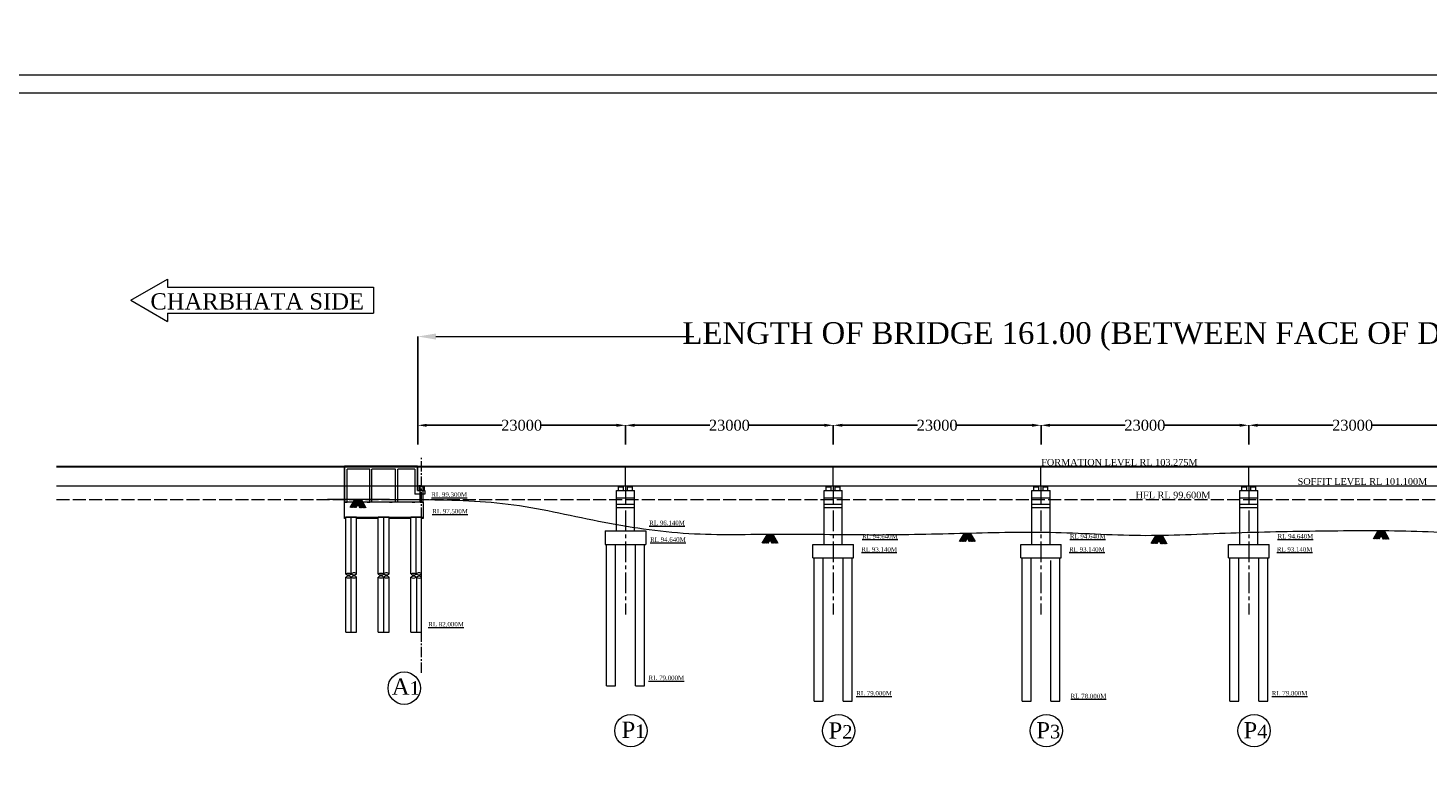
# Model space of a CAD drawing. Header units: millimetres. Extents: x -20950785 to 389010297, y -11535949 to 14056629.
# Tile 246 of 256: x 13360197 to 13515200, y -1504993 to -1423557. Entities that reach past the tile are written whole.
import ezdxf

# ---------------------------------------------------------------- set-up
doc = ezdxf.new("R2010")
doc.units = ezdxf.units.MM
doc.header["$LTSCALE"] = 60
doc.header["$MEASUREMENT"] = 0
doc.linetypes.add('ACAD_ISO02W100', pattern=[15, 12, -3])
doc.linetypes.add('CENTER2', pattern=[28.575, 19.05, -3.175, 3.175, -3.175])
doc.layers.add('TEXT', color=7, linetype='Continuous')
doc.styles.add('PDF Arial Bold', font='times.ttf')
doc.styles.add('style1', font='txt.shx', dxfattribs={"height": 1})
doc.dimstyles.get("Standard").update_dxf_attribs({"dimtxt": 400, "dimasz": 215, "dimexe": 0.18, "dimexo": 0.0625, "dimgap": 0.09, "dimtad": 0, "dimtih": 1, "dimtoh": 1, "dimdec": 0, "dimzin": 4, "dimdsep": 46, "dimtxsty": 'Standard', "dimblk": 'OPEN90', "dimcen": 0, "dimadec": 0, "dimazin": 1, "dimtfac": 1, "dimtdec": 0, "dimtix": 1, "dimtofl": 0, "dimtmove": 0, "dimatfit": 3, "dimldrblk": 'OPEN30', "dimfxl": 1, "dimtolj": 1, "dimtzin": 0, "dimarcsym": 0})

# ---------------------------------------------------------------- blocks, each defined once
blk = doc.blocks.new('*D1215')
at = {"color": 0, "linetype": 'Continuous', "lineweight": -2, "ltscale": 2, "transparency": 16777216}
for p, q in [((13403353, -1469634), (13403353, -1457696)), ((13564353, -1469879), (13564353, -1457696))]:
    blk.add_line(p, q, dxfattribs=at)
at = {"color": 0, "linetype": 'Continuous', "lineweight": 0, "ltscale": 2, "transparency": 16777216}
for p, q in [((13405353, -1457696), (13433910, -1457696)), ((13562353, -1457696), (13533795, -1457696))]:
    blk.add_line(p, q, dxfattribs=at)
at = {"color": 0, "linetype": 'Continuous', "lineweight": 9, "ltscale": 2, "transparency": 16777216}
for points in [[(13405353, -1457362), (13405353, -1458029), (13403353, -1457696)], [(13562353, -1457362), (13562353, -1458029), (13564353, -1457696)]]:
    blk.add_solid(points, dxfattribs=at)
at = {"layer": 'Defpoints', "color": 0, "linetype": 'Continuous', "lineweight": 9, "ltscale": 2, "transparency": 16777216}
for p in [(13564353, -1457696), (13403353, -1469634), (13564353, -1469879)]:
    blk.add_point(p, dxfattribs=at)
at = {"color": 0, "linetype": 'Continuous', "lineweight": 9, "ltscale": 2, "transparency": 16777216, "insert": (13483853, -1457696), "char_height": 2000, "attachment_point": 5}
blk.add_mtext('\\A1;{\\fTimes New Roman|b0|i0|c0|p18;\\H1.2x;\\C256;LENGTH OF BRIDGE 161.00 (BETWEEN FACE OF DIRT WALL)}', dxfattribs=at)
blk = doc.blocks.new('*D1216')
at = {"color": 0, "linetype": 'Continuous', "lineweight": -2, "ltscale": 2, "transparency": 16777216}
for p, q in [((13403353, -1469634), (13403353, -1467516)), ((13404353, -1467516), (13412688, -1467516)), ((13425353, -1467516), (13417017, -1467516)), ((13426353, -1468982), (13426353, -1467516))]:
    blk.add_line(p, q, dxfattribs=at)
at = {"color": 0, "linetype": 'Continuous', "lineweight": 9, "ltscale": 2, "transparency": 16777216}
for points in [[(13404353, -1467349), (13404353, -1467682), (13403353, -1467516)], [(13425353, -1467349), (13425353, -1467682), (13426353, -1467516)]]:
    blk.add_solid(points, dxfattribs=at)
at = {"layer": 'Defpoints', "color": 0, "linetype": 'Continuous', "lineweight": 9, "ltscale": 2, "transparency": 16777216}
for p in [(13426353, -1467516), (13426353, -1468982), (13403353, -1469634)]:
    blk.add_point(p, dxfattribs=at)
at = {"color": 0, "linetype": 'Continuous', "lineweight": 9, "ltscale": 2, "transparency": 16777216, "insert": (13414853, -1467516), "char_height": 1000, "attachment_point": 5}
blk.add_mtext('\\A1;{\\fTimes New Roman|b0|i0|c0|p18;\\H1.2x;\\C256;23000 }', dxfattribs=at)
blk = doc.blocks.new('*D1217')
at = {"color": 0, "linetype": 'Continuous', "lineweight": -2, "ltscale": 2, "transparency": 16777216}
for p, q in [((13426353, -1469634), (13426353, -1467516)), ((13427353, -1467516), (13435688, -1467516)), ((13448353, -1467516), (13440017, -1467516)), ((13449353, -1468982), (13449353, -1467516))]:
    blk.add_line(p, q, dxfattribs=at)
at = {"color": 0, "linetype": 'Continuous', "lineweight": 9, "ltscale": 2, "transparency": 16777216}
for points in [[(13427353, -1467349), (13427353, -1467682), (13426353, -1467516)], [(13448353, -1467349), (13448353, -1467682), (13449353, -1467516)]]:
    blk.add_solid(points, dxfattribs=at)
at = {"layer": 'Defpoints', "color": 0, "linetype": 'Continuous', "lineweight": 9, "ltscale": 2, "transparency": 16777216}
for p in [(13449353, -1467516), (13449353, -1468982), (13426353, -1469634)]:
    blk.add_point(p, dxfattribs=at)
at = {"color": 0, "linetype": 'Continuous', "lineweight": 9, "ltscale": 2, "transparency": 16777216, "insert": (13437853, -1467516), "char_height": 1000, "attachment_point": 5}
blk.add_mtext('\\A1;{\\fTimes New Roman|b0|i0|c0|p18;\\H1.2x;\\C256;23000 }', dxfattribs=at)
blk = doc.blocks.new('*D1218')
at = {"color": 0, "linetype": 'Continuous', "lineweight": -2, "ltscale": 2, "transparency": 16777216}
for p, q in [((13449353, -1469634), (13449353, -1467516)), ((13450353, -1467516), (13458688, -1467516)), ((13471353, -1467516), (13463017, -1467516)), ((13472353, -1468982), (13472353, -1467516))]:
    blk.add_line(p, q, dxfattribs=at)
at = {"color": 0, "linetype": 'Continuous', "lineweight": 9, "ltscale": 2, "transparency": 16777216}
for points in [[(13450353, -1467349), (13450353, -1467682), (13449353, -1467516)], [(13471353, -1467349), (13471353, -1467682), (13472353, -1467516)]]:
    blk.add_solid(points, dxfattribs=at)
at = {"layer": 'Defpoints', "color": 0, "linetype": 'Continuous', "lineweight": 9, "ltscale": 2, "transparency": 16777216}
for p in [(13472353, -1467516), (13472353, -1468982), (13449353, -1469634)]:
    blk.add_point(p, dxfattribs=at)
at = {"color": 0, "linetype": 'Continuous', "lineweight": 9, "ltscale": 2, "transparency": 16777216, "insert": (13460853, -1467516), "char_height": 1000, "attachment_point": 5}
blk.add_mtext('\\A1;{\\fTimes New Roman|b0|i0|c0|p18;\\H1.2x;\\C256;23000 }', dxfattribs=at)
blk = doc.blocks.new('*D1219')
at = {"color": 0, "linetype": 'Continuous', "lineweight": -2, "ltscale": 2, "transparency": 16777216}
for p, q in [((13472353, -1469634), (13472353, -1467516)), ((13473353, -1467516), (13481688, -1467516)), ((13494353, -1467516), (13486017, -1467516)), ((13495353, -1468982), (13495353, -1467516))]:
    blk.add_line(p, q, dxfattribs=at)
at = {"color": 0, "linetype": 'Continuous', "lineweight": 9, "ltscale": 2, "transparency": 16777216}
for points in [[(13473353, -1467349), (13473353, -1467682), (13472353, -1467516)], [(13494353, -1467349), (13494353, -1467682), (13495353, -1467516)]]:
    blk.add_solid(points, dxfattribs=at)
at = {"layer": 'Defpoints', "color": 0, "linetype": 'Continuous', "lineweight": 9, "ltscale": 2, "transparency": 16777216}
for p in [(13495353, -1467516), (13495353, -1468982), (13472353, -1469634)]:
    blk.add_point(p, dxfattribs=at)
at = {"color": 0, "linetype": 'Continuous', "lineweight": 9, "ltscale": 2, "transparency": 16777216, "insert": (13483853, -1467516), "char_height": 1000, "attachment_point": 5}
blk.add_mtext('\\A1;{\\fTimes New Roman|b0|i0|c0|p18;\\H1.2x;\\C256;23000 }', dxfattribs=at)
blk = doc.blocks.new('*D1220')
at = {"color": 0, "linetype": 'Continuous', "lineweight": -2, "ltscale": 2, "transparency": 16777216}
for p, q in [((13495353, -1469634), (13495353, -1467516)), ((13496353, -1467516), (13504688, -1467516)), ((13517353, -1467516), (13509017, -1467516)), ((13518353, -1468982), (13518353, -1467516))]:
    blk.add_line(p, q, dxfattribs=at)
at = {"color": 0, "linetype": 'Continuous', "lineweight": 9, "ltscale": 2, "transparency": 16777216}
for points in [[(13496353, -1467349), (13496353, -1467682), (13495353, -1467516)], [(13517353, -1467349), (13517353, -1467682), (13518353, -1467516)]]:
    blk.add_solid(points, dxfattribs=at)
at = {"layer": 'Defpoints', "color": 0, "linetype": 'Continuous', "lineweight": 9, "ltscale": 2, "transparency": 16777216}
for p in [(13518353, -1467516), (13518353, -1468982), (13495353, -1469634)]:
    blk.add_point(p, dxfattribs=at)
at = {"color": 0, "linetype": 'Continuous', "lineweight": 9, "ltscale": 2, "transparency": 16777216, "insert": (13506853, -1467516), "char_height": 1000, "attachment_point": 5}
blk.add_mtext('\\A1;{\\fTimes New Roman|b0|i0|c0|p18;\\H1.2x;\\C256;23000 }', dxfattribs=at)

msp = doc.modelspace()

# ---------------------------------------------------------------- hatches: boundary and pattern name
at = {"linetype": 'Continuous', "lineweight": 9, "ltscale": 2}
h = msp.add_hatch(dxfattribs=at)
h.set_pattern_fill('ANSI31')
h.set_pattern_definition([(45, (1333602.37923, 243431.41789), (-0.0883883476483, 0.0883883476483), [])])
h.paths.add_polyline_path([(13403782.55, -1474230.02), (13403607.55, -1474230.02), (13403607.55, -1474310.02), (13403782.55, -1474310.02)])
h.paths.add_polyline_path([(13403957.55, -1474230.02), (13403782.55, -1474230.02), (13403782.55, -1474310.02), (13403957.55, -1474310.02)])
h = msp.add_hatch(dxfattribs=at)
h.set_pattern_fill('ANSI31')
h.set_pattern_definition([(45, (3078237.55397, -406823.09052), (-0.0883883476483, 0.0883883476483), [])])
h.paths.add_polyline_path([(13426027.55, -1474230.02), (13425677.55, -1474230.02), (13425677.55, -1474310.02), (13426027.55, -1474310.02)])
h = msp.add_hatch(dxfattribs=at)
h.set_pattern_fill('ANSI31')
h.set_pattern_definition([(45, (3079237.55397, -406823.09052), (-0.0883883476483, 0.0883883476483), [])])
h.paths.add_polyline_path([(13427027.55, -1474230.02), (13426677.55, -1474230.02), (13426677.55, -1474310.02), (13427027.55, -1474310.02)])
h = msp.add_hatch(dxfattribs=at)
h.set_pattern_fill('ANSI31')
h.set_pattern_definition([(45, (3101237.55397, -406823.09052), (-0.0883883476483, 0.0883883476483), [])])
h.paths.add_polyline_path([(13449027.55, -1474230.02), (13448677.55, -1474230.02), (13448677.55, -1474310.02), (13449027.55, -1474310.02)])
h = msp.add_hatch(dxfattribs=at)
h.set_pattern_fill('ANSI31')
h.set_pattern_definition([(45, (3102237.55397, -406823.09052), (-0.0883883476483, 0.0883883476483), [])])
h.paths.add_polyline_path([(13450027.55, -1474230.02), (13449677.55, -1474230.02), (13449677.55, -1474310.02), (13450027.55, -1474310.02)])
h = msp.add_hatch(dxfattribs=at)
h.set_pattern_fill('ANSI31')
h.set_pattern_definition([(45, (3124237.55397, -406823.09052), (-0.0883883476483, 0.0883883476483), [])])
h.paths.add_polyline_path([(13472027.55, -1474230.02), (13471677.55, -1474230.02), (13471677.55, -1474310.02), (13472027.55, -1474310.02)])
h = msp.add_hatch(dxfattribs=at)
h.set_pattern_fill('ANSI31')
h.set_pattern_definition([(45, (3125237.55397, -406823.09052), (-0.0883883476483, 0.0883883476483), [])])
h.paths.add_polyline_path([(13473027.55, -1474230.02), (13472677.55, -1474230.02), (13472677.55, -1474310.02), (13473027.55, -1474310.02)])
h = msp.add_hatch(dxfattribs=at)
h.set_pattern_fill('ANSI31')
h.set_pattern_definition([(45, (3147237.55397, -406823.09052), (-0.0883883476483, 0.0883883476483), [])])
h.paths.add_polyline_path([(13495027.55, -1474230.02), (13494677.55, -1474230.02), (13494677.55, -1474310.02), (13495027.55, -1474310.02)])
h = msp.add_hatch(dxfattribs=at)
h.set_pattern_fill('ANSI31')
h.set_pattern_definition([(45, (3148237.55397, -406823.09052), (-0.0883883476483, 0.0883883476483), [])])
h.paths.add_polyline_path([(13496027.55, -1474230.02), (13495677.55, -1474230.02), (13495677.55, -1474310.02), (13496027.55, -1474310.02)])
at = {"linetype": 'Continuous', "lineweight": 9}
h = msp.add_hatch(dxfattribs=at)
h.set_pattern_fill('AR-CONC', scale=25, style=0)
h.set_pattern_definition([(50, (13385210.53, -1521783.05), (179.31505, -15.68803), [18.75, -206.25]), (355, (13385210.53, -1521783.05), (-34.6878, 188.048), [15, -165]), (100.4514, (13385225.47, -1521784.35), (144.62735, 172.3599), [15.93505, -175.2855]), (46.1842, (13385210.53, -1521733.05), (266.8103, -41.3798), [28.125, -309.375]), (96.6356, (13385232.76, -1521736.5), (233.6657, 243.5295), [23.9026, -262.9282]), (351.1842, (13385210.53, -1521733.05), (233.6655, 243.5297), [22.5, -247.5]), (21, (13385235.53, -1521745.55), (149.22676, -100.6547), [18.75, -206.25]), (326, (13385235.53, -1521745.55), (60.8288, 181.2875), [15, -165]), (71.4514, (13385247.96, -1521753.93), (210.05566, 80.6326), [15.93505, -175.2855]), (37.5, (13385210.53, -1521783.047), (3.03996, 83.22346), [0, -163, 0, -167.5, 0, -165.625]), (7.5, (13385210.53, -1521783.05), (65.76738, 98.60293), [0, -95.5, 0, -159.25, 0, -63.125]), (327.5, (13385154.78, -1521783.047), (133.45561, -5.63872), [0, -62.5, 0, -195, 0, -258.75]), (317.5, (13385129.78, -1521783.05), (145.79654, 25.02625), [0, -81.25, 0, -129.5, 0, -183.75])])
h.paths.add_polyline_path([(13398982.55, -1477730.02), (13396582.55, -1477730.02), (13396582.55, -1477830.02), (13398982.55, -1477830.02)])
h.paths.add_polyline_path([(13395382.55, -1477730.02), (13395232.55, -1477730.02), (13395232.55, -1477830.02), (13395382.55, -1477830.02)])
h.paths.add_polyline_path([(13402582.55, -1477730.02), (13400182.55, -1477730.02), (13400182.55, -1477830.02), (13402582.55, -1477830.02)])
h.paths.add_polyline_path([(13403932.55, -1477730.02), (13403782.55, -1477730.02), (13403782.55, -1477830.02), (13403932.55, -1477830.02)])

# ---------------------------------------------------------------- linework, layer by layer
for p, q in [((13371589.6, -1453684.06), (13375659.43, -1451334.34)), ((13375659.43, -1451334.34), (13375659.43, -1452244.06)), ((13375659.43, -1452244.06), (13398451.09, -1452244.06)), ((13371589.6, -1453684.06), (13375659.43, -1456033.77)), ((13375659.43, -1455124.06), (13398451.09, -1455124.06)), ((13375659.43, -1455124.06), (13375659.43, -1456033.77)), ((13425352.55, -1474730.02), (13427352.55, -1474730.02)), ((13425352.55, -1476230.02), (13425352.55, -1474730.02)), ((13425352.55, -1475530.02), (13427352.55, -1475530.02)), ((13425577.55, -1474730.02), (13425577.55, -1474310.02)), ((13426027.55, -1474310.02), (13426027.55, -1474230.02)), ((13426127.55, -1474730.02), (13426127.55, -1474310.02)), ((13426577.55, -1474730.02), (13426577.55, -1474310.02)), ((13427027.55, -1474310.02), (13427027.55, -1474230.02)), ((13427127.55, -1474730.02), (13427127.55, -1474310.02)), ((13427352.55, -1476230.02), (13427352.55, -1474730.02)), ((13448352.55, -1474730.02), (13450352.55, -1474730.02)), ((13448352.55, -1476230.02), (13448352.55, -1474730.02)), ((13448352.55, -1475530.02), (13450352.55, -1475530.02)), ((13448577.55, -1474730.02), (13448577.55, -1474310.02)), ((13449027.55, -1474310.02), (13449027.55, -1474230.02)), ((13449127.55, -1474730.02), (13449127.55, -1474310.02)), ((13449577.55, -1474730.02), (13449577.55, -1474310.02)), ((13450027.55, -1474310.02), (13450027.55, -1474230.02)), ((13450127.55, -1474730.02), (13450127.55, -1474310.02)), ((13450352.55, -1476230.02), (13450352.55, -1474730.02)), ((13471352.55, -1474730.02), (13473352.55, -1474730.02)), ((13471352.55, -1476230.02), (13471352.55, -1474730.02)), ((13471352.55, -1475530.02), (13473352.55, -1475530.02)), ((13471577.55, -1474730.02), (13471577.55, -1474310.02)), ((13472027.55, -1474310.02), (13472027.55, -1474230.02)), ((13472127.55, -1474730.02), (13472127.55, -1474310.02)), ((13472577.55, -1474730.02), (13472577.55, -1474310.02)), ((13473027.55, -1474310.02), (13473027.55, -1474230.02)), ((13473127.55, -1474730.02), (13473127.55, -1474310.02)), ((13473352.55, -1476230.02), (13473352.55, -1474730.02)), ((13494352.55, -1474730.02), (13496352.55, -1474730.02)), ((13494352.55, -1476230.02), (13494352.55, -1474730.02)), ((13494352.55, -1475530.02), (13496352.55, -1475530.02)), ((13494577.55, -1474730.02), (13494577.55, -1474310.02)), ((13495027.55, -1474310.02), (13495027.55, -1474230.02)), ((13495127.55, -1474730.02), (13495127.55, -1474310.02)), ((13495577.55, -1474730.02), (13495577.55, -1474310.02)), ((13496027.55, -1474310.02), (13496027.55, -1474230.02)), ((13496127.55, -1474730.02), (13496127.55, -1474310.02)), ((13496352.55, -1476230.02), (13496352.55, -1474730.02)), ((13425352.55, -1476230.02), (13427352.55, -1476230.02)), ((13425352.55, -1476630.02), (13427352.55, -1476630.02)), ((13448352.55, -1476230.02), (13450352.55, -1476230.02)), ((13448352.55, -1476630.02), (13450352.55, -1476630.02)), ((13471352.55, -1476230.02), (13473352.55, -1476230.02)), ((13471352.55, -1476630.02), (13473352.55, -1476630.02)), ((13494352.55, -1476230.02), (13496352.55, -1476230.02)), ((13494352.55, -1476630.02), (13496352.55, -1476630.02)), ((13424252.55, -1496330.02), (13424252.55, -1480690.02)), ((13425252.55, -1496330.02), (13425252.55, -1480690.02)), ((13427452.55, -1496330.02), (13427452.55, -1480690.02)), ((13428452.55, -1496330.02), (13428452.55, -1480690.02)), ((13447102.55, -1482190.02), (13447102.55, -1480690.02)), ((13451602.55, -1482190.02), (13451602.55, -1480690.02)), ((13470102.55, -1482190.02), (13470102.55, -1480690.02)), ((13474602.55, -1482190.02), (13474602.55, -1480690.02)), ((13493102.55, -1482190.02), (13493102.55, -1480690.02)), ((13497602.55, -1482190.02), (13497602.55, -1480690.02)), ((13447252.55, -1498030.02), (13447252.55, -1482190.02)), ((13448252.55, -1498030.02), (13448252.55, -1482190.02)), ((13450452.55, -1498030.02), (13450452.55, -1482190.02)), ((13451452.55, -1498030.02), (13451452.55, -1482190.02)), ((13470252.55, -1498030.02), (13470252.55, -1482190.02)), ((13471252.55, -1498030.02), (13471252.55, -1482190.02)), ((13473452.55, -1498030.02), (13473452.55, -1482490.02)), ((13474452.55, -1498030.02), (13474452.55, -1482190.02)), ((13493252.55, -1498030.02), (13493252.55, -1482190.02)), ((13494252.55, -1498030.02), (13494252.55, -1482190.02)), ((13496452.55, -1498030.02), (13496452.55, -1482190.02)), ((13497452.55, -1498030.02), (13497452.55, -1482190.02))]:
    msp.add_line(p, q, dxfattribs=at)
at = {"color": 7, "linetype": 'Continuous', "lineweight": 9, "ltscale": 2}
for p, q in [((13398451.09, -1452244.06), (13398451.09, -1455124.06)), ((13363352.55, -1472055.02), (13603352.55, -1472055.02)), ((13363352.55, -1472130.02), (13603352.55, -1472130.02)), ((13403332.55, -1472130.02), (13403332.55, -1472055.02)), ((13403352.55, -1472130.02), (13403352.55, -1472055.02)), ((13403352.55, -1472130.02), (13403352.55, -1472055.02)), ((13403372.55, -1472130.02), (13403372.55, -1472055.02)), ((13403372.55, -1474230.02), (13403372.55, -1472130.02)), ((13426332.55, -1472130.02), (13426332.55, -1472055.02)), ((13426352.55, -1472130.02), (13426352.55, -1472055.02)), ((13426352.55, -1474230.02), (13426352.55, -1472130.02)), ((13426372.55, -1472130.02), (13426372.55, -1472055.02)), ((13449332.55, -1472130.02), (13449332.55, -1472055.02)), ((13449352.55, -1472130.02), (13449352.55, -1472055.02)), ((13449352.55, -1474230.02), (13449352.55, -1472130.02)), ((13449372.55, -1472130.02), (13449372.55, -1472055.02)), ((13472332.55, -1472130.02), (13472332.55, -1472055.02)), ((13472352.55, -1472130.02), (13472352.55, -1472055.02)), ((13472352.55, -1474230.02), (13472352.55, -1472130.02)), ((13472372.55, -1472130.02), (13472372.55, -1472055.02)), ((13495332.55, -1472130.02), (13495332.55, -1472055.02)), ((13495352.55, -1472130.02), (13495352.55, -1472055.02)), ((13495352.55, -1474230.02), (13495352.55, -1472130.02)), ((13495372.55, -1472130.02), (13495372.55, -1472055.02)), ((13363352.55, -1474230.02), (13603352.55, -1474230.02)), ((13403807.55, -1474230.02), (13403457.55, -1474230.02)), ((13403807.55, -1474230.02), (13403457.55, -1474230.02)), ((13403607.55, -1474230.02), (13403957.55, -1474230.02)), ((13403607.55, -1474230.02), (13403607.55, -1474310.02)), ((13403957.55, -1474230.02), (13403957.55, -1474310.02)), ((13425577.55, -1474310.02), (13426127.55, -1474310.02)), ((13425677.55, -1474310.02), (13425677.55, -1474230.02)), ((13425677.55, -1474230.02), (13426027.55, -1474230.02)), ((13426027.55, -1474230.02), (13426677.55, -1474230.02)), ((13426577.55, -1474310.02), (13427127.55, -1474310.02)), ((13426677.55, -1474310.02), (13426677.55, -1474230.02)), ((13426677.55, -1474230.02), (13427027.55, -1474230.02)), ((13448577.55, -1474310.02), (13449127.55, -1474310.02)), ((13448677.55, -1474310.02), (13448677.55, -1474230.02)), ((13448677.55, -1474230.02), (13449027.55, -1474230.02)), ((13449577.55, -1474310.02), (13450127.55, -1474310.02)), ((13449677.55, -1474310.02), (13449677.55, -1474230.02)), ((13449677.55, -1474230.02), (13450027.55, -1474230.02)), ((13471577.55, -1474310.02), (13472127.55, -1474310.02)), ((13471677.55, -1474310.02), (13471677.55, -1474230.02)), ((13471677.55, -1474230.02), (13472027.55, -1474230.02)), ((13472577.55, -1474310.02), (13473127.55, -1474310.02)), ((13472677.55, -1474310.02), (13472677.55, -1474230.02)), ((13472677.55, -1474230.02), (13473027.55, -1474230.02)), ((13494577.55, -1474310.02), (13495127.55, -1474310.02)), ((13494677.55, -1474310.02), (13494677.55, -1474230.02)), ((13494677.55, -1474230.02), (13495027.55, -1474230.02)), ((13495577.55, -1474310.02), (13496127.55, -1474310.02)), ((13495677.55, -1474310.02), (13495677.55, -1474230.02)), ((13495677.55, -1474230.02), (13496027.55, -1474230.02)), ((13403932.55, -1476030.02), (13403932.55, -1477730.02)), ((13425352.55, -1479190.02), (13425352.55, -1476230.02)), ((13427352.55, -1479190.02), (13427352.55, -1476230.02)), ((13448352.55, -1480690.02), (13448352.55, -1476230.02)), ((13450352.55, -1480690.02), (13450352.55, -1476230.02)), ((13471352.55, -1480690.02), (13471352.55, -1476230.02)), ((13473352.55, -1480690.02), (13473352.55, -1476230.02)), ((13494352.55, -1480690.02), (13494352.55, -1476230.02)), ((13496352.55, -1480690.02), (13496352.55, -1476230.02)), ((13424102.55, -1479190.02), (13428602.55, -1479190.02)), ((13424102.55, -1479190.02), (13424102.55, -1480690.02)), ((13428602.55, -1479190.02), (13428602.55, -1480690.02)), ((13424102.55, -1480690.02), (13428602.55, -1480690.02)), ((13447102.55, -1480690.02), (13451602.55, -1480690.02)), ((13470102.55, -1480690.02), (13474602.55, -1480690.02)), ((13493102.55, -1480690.02), (13497602.55, -1480690.02)), ((13447102.55, -1482190.02), (13451602.55, -1482190.02)), ((13470102.55, -1482190.02), (13474602.55, -1482190.02)), ((13493102.55, -1482190.02), (13497602.55, -1482190.02)), ((13395382.55, -1490413.76), (13396582.55, -1490413.76)), ((13398982.55, -1490413.76), (13400182.55, -1490413.76)), ((13402582.55, -1490413.76), (13403782.55, -1490413.76)), ((13424252.55, -1496330.02), (13425252.55, -1496330.02)), ((13427452.55, -1496330.02), (13428452.55, -1496330.02)), ((13447252.55, -1498030.02), (13448252.55, -1498030.02)), ((13450452.55, -1498030.02), (13451452.55, -1498030.02)), ((13470252.55, -1498030.02), (13471252.55, -1498030.02)), ((13473452.55, -1498030.02), (13474452.55, -1498030.02)), ((13493252.55, -1498030.02), (13494252.55, -1498030.02)), ((13496452.55, -1498030.02), (13497452.55, -1498030.02))]:
    msp.add_line(p, q, dxfattribs=at)
at = {"color": 7, "linetype": 'Continuous', "lineweight": 9}
for p, q in [((13403032.55, -1472055.02), (13395232.55, -1472055.02)), ((13395232.55, -1472055.02), (13395232.55, -1472130.02)), ((13395232.55, -1472130.02), (13395232.55, -1476030.02)), ((13395232.55, -1476030.02), (13395232.55, -1472130.02)), ((13398032.55, -1472380.02), (13395532.55, -1472380.02)), ((13395532.55, -1476030.02), (13395532.55, -1472380.02)), ((13395532.55, -1473441.85), (13395532.55, -1472430.02)), ((13398032.55, -1476030.02), (13398032.55, -1472380.02)), ((13400882.55, -1472380.02), (13398282.55, -1472380.02)), ((13398282.55, -1476030.02), (13398282.55, -1472380.02)), ((13400882.55, -1476030.02), (13400882.55, -1472380.02)), ((13403032.55, -1472380.02), (13401132.55, -1472380.02)), ((13401132.55, -1476030.02), (13401132.55, -1472380.02)), ((13403332.55, -1472055.02), (13403032.55, -1472055.02)), ((13403032.55, -1472380.02), (13403032.55, -1475130.02)), ((13403332.55, -1472120.02), (13403332.55, -1472055.02)), ((13403332.55, -1474730.02), (13403332.55, -1472126.85)), ((13403372.55, -1472120.02), (13403372.55, -1472055.02)), ((13395532.55, -1476030.02), (13395532.55, -1473741.85)), ((13404132.55, -1475130.02), (13403032.55, -1475130.02)), ((13403332.55, -1474730.02), (13403707.55, -1474730.02)), ((13404082.55, -1474310.02), (13403482.55, -1474310.02)), ((13403482.55, -1474310.02), (13403482.55, -1474730.02)), ((13403632.55, -1476030.02), (13403632.55, -1474230.02)), ((13403707.55, -1474730.02), (13404132.55, -1474730.02)), ((13403932.55, -1476030.02), (13403932.55, -1474230.02)), ((13403932.55, -1476030.02), (13403932.55, -1474230.02)), ((13404082.55, -1474730.02), (13404082.55, -1474310.02)), ((13404132.55, -1474730.02), (13404132.55, -1475130.02)), ((13395232.55, -1476020.02), (13395532.55, -1476020.02)), ((13403932.55, -1476030.02), (13395232.55, -1476030.02)), ((13403932.55, -1476030.02), (13395232.55, -1476030.02)), ((13395232.55, -1477830.02), (13395232.55, -1476030.02)), ((13397732.55, -1476020.02), (13398032.55, -1476020.02)), ((13400232.55, -1476020.02), (13400532.55, -1476020.02)), ((13402732.55, -1476020.02), (13403032.55, -1476020.02)), ((13403632.55, -1476030.02), (13403932.55, -1476030.02)), ((13403932.55, -1477730.02), (13395232.55, -1477730.02)), ((13395232.55, -1477791.92), (13395232.55, -1477830.02)), ((13395382.55, -1477830.02), (13395232.55, -1477830.02)), ((13396582.55, -1477680.02), (13395382.55, -1477680.02)), ((13395382.55, -1483979.71), (13395382.55, -1477680.02)), ((13396582.55, -1483979.71), (13396582.55, -1477680.02)), ((13398982.55, -1477830.02), (13396582.55, -1477830.02)), ((13400182.55, -1477680.02), (13398982.55, -1477680.02)), ((13400182.55, -1477680.02), (13400182.55, -1477790.04)), ((13400182.55, -1483962.23), (13400182.55, -1477730.02)), ((13402582.55, -1477830.02), (13400182.55, -1477830.02)), ((13403782.55, -1477680.02), (13402582.55, -1477680.02)), ((13402582.55, -1483970.56), (13402582.55, -1477680.02)), ((13403782.55, -1483970.56), (13403782.55, -1477680.02)), ((13403932.55, -1477830.02), (13403782.55, -1477830.02)), ((13403932.55, -1477730.02), (13403932.55, -1477830.02)), ((13399582.55, -1482680.02), (13399582.55, -1481480.02)), ((13395382.55, -1490413.76), (13395382.55, -1484321.26)), ((13396582.55, -1490413.76), (13396582.55, -1484321.26)), ((13398982.55, -1490413.76), (13398982.55, -1484321.26)), ((13400182.55, -1490413.76), (13400182.55, -1484321.26)), ((13402582.55, -1490413.76), (13402582.55, -1484321.26)), ((13403782.55, -1490413.76), (13403782.55, -1484321.26)), ((13403782.55, -1488944.58), (13403782.55, -1488673.78))]:
    msp.add_line(p, q, dxfattribs=at)
at = {"linetype": 'CENTER2', "lineweight": 9}
msp.add_line((13403782.55, -1494901.58), (13403782.55, -1471111.08), dxfattribs=at)
at = {"linetype": 'CENTER2', "lineweight": 9, "ltscale": 2}
for p, q in [((13426352.55, -1474230.02), (13426352.55, -1476230.02)), ((13449352.55, -1474230.02), (13449352.55, -1476230.02)), ((13472352.55, -1474230.02), (13472352.55, -1476230.02)), ((13495352.55, -1474230.02), (13495352.55, -1476230.02)), ((13426352.55, -1476945.04), (13426352.55, -1488459.82)), ((13449352.55, -1476945.04), (13449352.55, -1488459.82)), ((13472352.55, -1476945.04), (13472352.55, -1488459.82)), ((13495352.55, -1476945.04), (13495352.55, -1488459.82))]:
    msp.add_line(p, q, dxfattribs=at)
at = {"color": 7, "linetype": 'ACAD_ISO02W100', "lineweight": 9, "ltscale": 2}
msp.add_line((13363352.55, -1475730.02), (13603352.55, -1475730.02), dxfattribs=at)
at = {"color": 7, "linetype": 'Continuous', "lineweight": 9, "ltscale": 20}
msp.add_line((13398982.55, -1483975.13), (13398982.55, -1477680.02), dxfattribs=at)
at = {"linetype": 'Continuous', "lineweight": 9, "ltscale": 2}
for p, q in [((13447252.55, -1498030.02), (13447252.55, -1497165.15)), ((13470252.55, -1498030.02), (13470252.55, -1497165.15)), ((13493252.55, -1498030.02), (13493252.55, -1497165.15))]:
    msp.add_line(p, q, dxfattribs=at)
at = {"color": 7, "linetype": 'Continuous', "lineweight": 9, "ltscale": 2}
for points in [[(13349894, -1428738.8), (13687270.2, -1428738.8), (13687270.2, -1668785), (13349894, -1668785)], [(13351894, -1430738.8), (13685270.2, -1430738.8), (13685270.2, -1666785), (13351894, -1666785)]]:
    msp.add_lwpolyline(points, close=True, dxfattribs=at)
for points in [[(13395867.07, -1476618.28), (13396412.41, -1475690.42), (13396935.64, -1476633)], [(13395923.54, -1476618.28), (13396468.88, -1475690.42), (13396992.11, -1476633)], [(13395988.79, -1476618.28), (13396534.13, -1475690.42), (13397057.36, -1476633)], [(13396059.47, -1476618.28), (13396604.81, -1475690.42), (13397128.04, -1476633)], [(13396128.35, -1476618.28), (13396673.69, -1475690.42), (13397196.92, -1476633)], [(13396191.78, -1476618.28), (13396737.12, -1475690.42), (13397260.35, -1476633)], [(13396266.09, -1476618.28), (13396811.43, -1475690.42), (13397334.66, -1476633)], [(13396322.28, -1476618.28), (13396867.62, -1475690.42), (13397390.85, -1476633)], [(13396396.59, -1476618.28), (13396941.93, -1475690.42), (13397465.16, -1476633)], [(13396461.84, -1476618.28), (13397007.18, -1475690.42), (13397530.41, -1476633)], [(13396523.46, -1476618.28), (13397068.8, -1475690.42), (13397592.03, -1476633)], [(13441496.19, -1480555.05), (13442041.53, -1479627.19), (13442564.76, -1480569.77)], [(13441552.67, -1480555.05), (13442098.01, -1479627.19), (13442621.24, -1480569.77)], [(13441617.91, -1480555.05), (13442163.25, -1479627.19), (13442686.48, -1480569.77)], [(13441688.6, -1480555.05), (13442233.94, -1479627.19), (13442757.17, -1480569.77)], [(13441757.47, -1480555.05), (13442302.81, -1479627.19), (13442826.04, -1480569.77)], [(13441820.91, -1480555.05), (13442366.25, -1479627.19), (13442889.48, -1480569.77)], [(13441895.22, -1480555.05), (13442440.56, -1479627.19), (13442963.79, -1480569.77)], [(13441951.4, -1480555.05), (13442496.74, -1479627.19), (13443019.98, -1480569.77)], [(13442025.71, -1480555.05), (13442571.05, -1479627.19), (13443094.29, -1480569.77)], [(13442090.96, -1480555.05), (13442636.3, -1479627.19), (13443159.53, -1480569.77)], [(13442152.58, -1480555.05), (13442697.92, -1479627.19), (13443221.16, -1480569.77)], [(13463321.42, -1480375.9), (13463866.76, -1479448.04), (13464389.99, -1480390.63)], [(13463377.89, -1480375.9), (13463923.23, -1479448.04), (13464446.46, -1480390.63)], [(13463443.14, -1480375.9), (13463988.48, -1479448.04), (13464511.71, -1480390.63)], [(13463513.82, -1480375.9), (13464059.16, -1479448.04), (13464582.39, -1480390.63)], [(13463582.7, -1480375.9), (13464128.04, -1479448.04), (13464651.27, -1480390.63)], [(13463646.13, -1480375.9), (13464191.47, -1479448.04), (13464714.7, -1480390.63)], [(13463720.44, -1480375.9), (13464265.78, -1479448.04), (13464789.02, -1480390.63)], [(13463776.63, -1480375.9), (13464321.97, -1479448.04), (13464845.2, -1480390.63)], [(13463850.94, -1480375.9), (13464396.28, -1479448.04), (13464919.51, -1480390.63)], [(13463916.19, -1480375.9), (13464461.53, -1479448.04), (13464984.76, -1480390.63)], [(13463977.81, -1480375.9), (13464523.15, -1479448.04), (13465046.38, -1480390.63)], [(13484560.28, -1480611.61), (13485105.62, -1479683.75), (13485628.85, -1480626.34)], [(13484616.75, -1480611.61), (13485162.09, -1479683.75), (13485685.32, -1480626.34)], [(13484682, -1480611.61), (13485227.34, -1479683.75), (13485750.57, -1480626.34)], [(13484752.68, -1480611.61), (13485298.02, -1479683.75), (13485821.26, -1480626.34)], [(13484821.56, -1480611.61), (13485366.9, -1479683.75), (13485890.13, -1480626.34)], [(13484884.99, -1480611.61), (13485430.33, -1479683.75), (13485953.56, -1480626.34)], [(13484959.31, -1480611.61), (13485504.65, -1479683.75), (13486027.88, -1480626.34)], [(13485015.49, -1480611.61), (13485560.83, -1479683.75), (13486084.06, -1480626.34)], [(13485089.8, -1480611.61), (13485635.14, -1479683.75), (13486158.37, -1480626.34)], [(13485155.05, -1480611.61), (13485700.39, -1479683.75), (13486223.62, -1480626.34)], [(13485216.67, -1480611.61), (13485762.01, -1479683.75), (13486285.24, -1480626.34)], [(13509152.05, -1480090.34), (13509697.39, -1479162.48), (13510220.62, -1480105.06)], [(13509208.53, -1480090.34), (13509753.87, -1479162.48), (13510277.1, -1480105.06)], [(13509273.77, -1480090.34), (13509819.11, -1479162.48), (13510342.35, -1480105.06)], [(13509344.46, -1480090.34), (13509889.8, -1479162.48), (13510413.03, -1480105.06)], [(13509413.33, -1480090.34), (13509958.67, -1479162.48), (13510481.9, -1480105.06)], [(13509476.77, -1480090.34), (13510022.11, -1479162.48), (13510545.34, -1480105.06)], [(13509551.08, -1480090.34), (13510096.42, -1479162.48), (13510619.65, -1480105.06)], [(13509607.26, -1480090.34), (13510152.6, -1479162.48), (13510675.84, -1480105.06)], [(13509681.57, -1480090.34), (13510226.91, -1479162.48), (13510750.15, -1480105.06)], [(13509746.82, -1480090.34), (13510292.16, -1479162.48), (13510815.39, -1480105.06)], [(13509808.44, -1480090.34), (13510353.78, -1479162.48), (13510877.02, -1480105.06)]]:
    msp.add_lwpolyline(points, dxfattribs=at)
for centre, radius in [((13500903, -1533338), 347474.95), ((13401852.11, -1496605.41), 1791.87), ((13426947.19, -1501307.96), 1791.87), ((13449947.19, -1501307.96), 1791.87), ((13472947.19, -1501307.96), 1791.87), ((13495947.19, -1501307.96), 1791.87)]:
    msp.add_circle(centre, radius, dxfattribs=at)
at = {"color": 7, "linetype": 'Continuous', "lineweight": 9}
for centre, radius, start, end in [((13395682.55, -1484603.27), 696.1, 64.4707595, 115.5292405), ((13395682.55, -1483585.61), 491.66, 232.3974099, 307.6025901), ((13395682.55, -1484603.95), 412.21, 43.2985883, 136.7014117), ((13395682.55, -1483846.36), 561.72, 237.7187091, 302.2812909), ((13396282.55, -1484257.82), 412.21, 43.2985883, 136.7014117), ((13396282.55, -1483500.24), 561.72, 237.7187091, 302.2812909), ((13396282.55, -1484603.95), 412.21, 43.2985883, 136.7014117), ((13396282.55, -1483846.36), 561.72, 237.7187091, 302.2812909), ((13399282.55, -1484603.27), 696.1, 64.4707595, 115.5292405), ((13399282.55, -1483585.61), 491.66, 232.3974099, 307.6025901), ((13399282.55, -1484603.95), 412.21, 43.2985883, 136.7014117), ((13399282.55, -1483846.36), 561.72, 237.7187091, 302.2812909), ((13399882.55, -1484257.82), 412.21, 43.2985883, 136.7014117), ((13399882.55, -1483500.24), 561.72, 237.7187091, 302.2812909), ((13399882.55, -1484603.95), 412.21, 43.2985883, 136.7014117), ((13399882.55, -1483846.36), 561.72, 237.7187091, 302.2812909), ((13402882.55, -1484603.27), 696.1, 64.4707595, 115.5292405), ((13402882.55, -1483585.61), 491.66, 232.3974099, 307.6025901), ((13402882.55, -1484620.79), 412.21, 43.2985883, 136.7014117), ((13402882.55, -1483863.2), 561.72, 237.7187091, 302.2812909), ((13403482.55, -1484257.82), 412.21, 43.2985883, 136.7014117), ((13403482.55, -1483500.24), 561.72, 237.7187091, 302.2812909), ((13403503.5, -1484620.79), 412.21, 43.2985883, 136.7014117), ((13403503.5, -1483863.2), 561.72, 237.7187091, 302.2812909)]:
    msp.add_arc(centre, radius, start, end, dxfattribs=at)
at = {"color": 7, "linetype": 'Continuous', "lineweight": 9, "ltscale": 2}
msp.add_spline([(13393352.55, -1475680.02), (13403352.55, -1475730.02), (13413352.55, -1476230.02), (13423352.55, -1478110.02), (13433352.55, -1479480.02), (13443352.55, -1479550.02), (13453352.55, -1479620.02), (13463352.55, -1479470.02), (13473352.55, -1479350.02), (13483352.55, -1479690.02), (13493352.55, -1479420.02), (13503352.55, -1479200.02), (13513352.55, -1479220.02), (13523352.55, -1479450.02), (13533352.55, -1478900.02), (13543352.55, -1479050.02), (13553352.55, -1478440.02), (13563352.55, -1478525.02), (13573352.55, -1478060.02), (13583352.55, -1475730.02)], degree=3, dxfattribs=at)
at = {"layer": 'TEXT', "color": 7, "linetype": 'Continuous', "lineweight": 9, "ltscale": 1000}
for p, q in [((13395982.55, -1483975.13), (13395982.55, -1477742.92)), ((13399582.55, -1483962.23), (13399582.55, -1477680.02)), ((13399582.55, -1483975.13), (13399582.55, -1477730.02)), ((13399582.55, -1483962.23), (13399582.55, -1477780.02)), ((13403182.55, -1483975.13), (13403182.55, -1477742.92)), ((13395982.55, -1490413.76), (13395982.55, -1484321.26)), ((13399582.55, -1490413.76), (13399582.55, -1484321.26)), ((13403203.5, -1484338.09), (13403203.5, -1490413.76))]:
    msp.add_line(p, q, dxfattribs=at)

# ---------------------------------------------------------------- texts
at = {"color": 7, "linetype": 'Continuous', "lineweight": 9, "ltscale": 2, "char_height": 900, "attachment_point": 1, "rotation": 90, "style": 'PDF Arial Bold'}
for insert in [(13402191.87, -1575885.51), (13368191.87, -1577885.51), (13385191.87, -1577885.51), (13419191.87, -1578885.51), (13419420.24, -1621654.51), (13402420.24, -1623654.51), (13368420.24, -1626654.51)]:
    msp.add_mtext_dynamic_manual_height_columns('\\pi1240.70522,t5740.70522;Moderately \\P\\pi690.45288,t5190.45288;Stronge Rock', width=8577.0125, gutter_width=1, heights=[0], dxfattribs=dict(at, insert=insert))
at = {"color": 7, "linetype": 'Continuous', "lineweight": 9, "ltscale": 2, "insert": (12453747.11, -1443782.15), "char_height": 900, "attachment_point": 1, "style": 'PDF Arial Bold'}
msp.add_mtext_dynamic_manual_height_columns('\\pi1240.70522,t5740.70522;Moderately \\P\\pi690.45288,t5190.45288;Stronge Rock', width=8577.0125, gutter_width=1, heights=[0], dxfattribs=at)
at = {"linetype": 'Continuous', "lineweight": 9, "insert": (13373751.3, -1452906.08), "char_height": 1800, "attachment_point": 1, "style": 'style1'}
msp.add_mtext('{\\fTimes New Roman|b0|i0|c0|p18;CHARBHATA SIDE}', dxfattribs=at)
at = {"linetype": 'Continuous', "lineweight": 9, "attachment_point": 1}
for s, insert, char_height, width in [('\\pi7448.80773;{\\fTimes New Roman|b0|i0|c0|p18;\\LCertified that the boring details  shown are correct.}', (12359942, -1472477.59), 1915.15152, 72153.3279), ('{\\fTimes New Roman|b0|i0|c0|p18; \\H0.5x;\\LRL 99.300M}', (13404482.55, -1474930.02), 1000, 11580.8407), ('{\\fTimes New Roman|b0|i0|c0|p18; \\H0.5x;\\LRL 97.500M}', (13404577.02, -1476773.97), 1000, 11580.8407), ('{\\fTimes New Roman|b0|i0|c0|p18; \\H0.5x;\\LRL 96.140M}', (13428600.72, -1478067.95), 1000, 11580.8407), ('{\\fTimes New Roman|b0|i0|c0|p18; \\H0.5x;\\LRL 94.640M}', (13428695.19, -1479911.89), 1000, 11580.8407), ('{\\fTimes New Roman|b0|i0|c0|p18; \\H0.5x;\\LRL 94.640M}', (13452168.08, -1479546.08), 1000, 11580.8407), ('{\\fTimes New Roman|b0|i0|c0|p18; \\H0.5x;\\LRL 94.640M}', (13475168.08, -1479546.08), 1000, 11580.8407), ('{\\fTimes New Roman|b0|i0|c0|p18; \\H0.5x;\\LRL 94.640M}', (13498168.08, -1479546.08), 1000, 11580.8407), ('{\\fTimes New Roman|b0|i0|c0|p18; \\H0.5x;\\LRL 93.140M}', (13452084.67, -1481002.2), 1000, 11580.8407), ('{\\fTimes New Roman|b0|i0|c0|p18; \\H0.5x;\\LRL 93.140M}', (13475084.67, -1481002.2), 1000, 11580.8407), ('{\\fTimes New Roman|b0|i0|c0|p18; \\H0.5x;\\LRL 93.140M}', (13498084.67, -1481002.2), 1000, 11580.8407), ('{\\fTimes New Roman|b0|i0|c0|p18; \\H0.5x;\\LRL 82.000M}', (13404136.32, -1489275.45), 1000, 11580.8407), ('{\\fTimes New Roman|b0|i0|c0|p18; \\H0.5x;\\LRL 79.000M}', (13428522.47, -1495214.76), 1000, 11580.8407), ('{\\fTimes New Roman|b0|i0|c0|p18; \\H0.5x;\\LRL 79.000M}', (13451522.47, -1496914.76), 1000, 11580.8407), ('{\\fTimes New Roman|b0|i0|c0|p18; \\H0.5x;\\LRL 78.000M}', (13475262.55, -1497230.02), 1000, 11580.8407), ('{\\fTimes New Roman|b0|i0|c0|p18; \\H0.5x;\\LRL 79.000M}', (13497522.47, -1496914.76), 1000, 11580.8407)]:
    msp.add_mtext(s, dxfattribs=dict(at, insert=insert, char_height=char_height, width=width))
at = {"linetype": 'Continuous', "lineweight": 9}
for s, insert, char_height, attachment_point in [('{\\fTimes New Roman|b0|i0|c0|p18;FORMATION LEVEL RL 103.275M}', (13472376.3, -1471623.31), 750, 4), ('{\\fTimes New Roman|b0|i0|c0|p18;SOFFIT LEVEL RL 101.100M}', (13500762.51, -1473741.51), 750, 4), ('{\\fTimes New Roman|b0|i0|c0|p18;HFL RL 99.600M}', (13482830.83, -1475241), 750, 4), ('{\\fTimes New Roman|b0|i0|c0|p18;\\H1.2x;A\\H0.83333x;1}', (13400482.61, -1495532.18), 1500, 1), ('{\\fTimes New Roman|b0|i0|c0|p18;\\H1.2x;P\\H0.83333x;1}', (13425921.26, -1500310.16), 1500, 1), ('{\\fTimes New Roman|b0|i0|c0|p18;\\H1.2x;P\\H0.83333x;2}', (13448834.86, -1500386.22), 1500, 1), ('{\\fTimes New Roman|b0|i0|c0|p18;\\H1.2x;P\\H0.83333x;3}', (13471835.21, -1500355.84), 1500, 1), ('{\\fTimes New Roman|b0|i0|c0|p18;\\H1.2x;P\\H0.83333x;4}', (13494773.38, -1500356.35), 1500, 1)]:
    msp.add_mtext(s, dxfattribs=dict(at, insert=insert, char_height=char_height, attachment_point=attachment_point))

# ---------------------------------------------------------------- dimensions: what is measured, and where the dimension line sits
at = {"color": 7, "linetype": 'Continuous', "lineweight": 9, "ltscale": 2}
for base, p1, p2, text, override, picture, middle in [((13564352.55, -1457695.79), (13403352.55, -1469633.89), (13564352.55, -1469878.82), '{\\fTimes New Roman|b0|i0|c0|p18;\\H1.2x;\\C256;LENGTH OF BRIDGE 161.00 (BETWEEN FACE OF DIRT WALL)}', {"dimtxt": 2000, "dimasz": 2000, "dimfxl": 300, "dimlwd": 0}, '*D1215', (13483852.55, -1457695.79)), ((13426352.55, -1467515.74), (13403352.55, -1469633.89), (13426352.55, -1468982.26), '{\\fTimes New Roman|b0|i0|c0|p18;\\H1.2x;\\C256;23000 }', {"dimtxt": 1000, "dimasz": 1000, "dimfxl": 300}, '*D1216', (13414852.55, -1467515.74)), ((13449352.55, -1467515.74), (13426352.55, -1469633.89), (13449352.55, -1468982.26), '{\\fTimes New Roman|b0|i0|c0|p18;\\H1.2x;\\C256;23000 }', {"dimtxt": 1000, "dimasz": 1000, "dimfxl": 300}, '*D1217', (13437852.55, -1467515.74)), ((13472352.55, -1467515.74), (13449352.55, -1469633.89), (13472352.55, -1468982.26), '{\\fTimes New Roman|b0|i0|c0|p18;\\H1.2x;\\C256;23000 }', {"dimtxt": 1000, "dimasz": 1000, "dimfxl": 300}, '*D1218', (13460852.55, -1467515.74)), ((13495352.55, -1467515.74), (13472352.55, -1469633.89), (13495352.55, -1468982.26), '{\\fTimes New Roman|b0|i0|c0|p18;\\H1.2x;\\C256;23000 }', {"dimtxt": 1000, "dimasz": 1000, "dimfxl": 300}, '*D1219', (13483852.55, -1467515.74)), ((13518352.55, -1467515.74), (13495352.55, -1469633.89), (13518352.55, -1468982.26), '{\\fTimes New Roman|b0|i0|c0|p18;\\H1.2x;\\C256;23000 }', {"dimtxt": 1000, "dimasz": 1000, "dimfxl": 300}, '*D1220', (13506852.55, -1467515.74))]:
    dim = msp.add_linear_dim(base=base, p1=p1, p2=p2, text=text, dimstyle='Standard', override=override, dxfattribs=at)
    dim.commit()
    dim.dimension.update_dxf_attribs({"geometry": picture, "text_midpoint": middle, "dimtype": 160})

doc.saveas('drawing.dxf')
